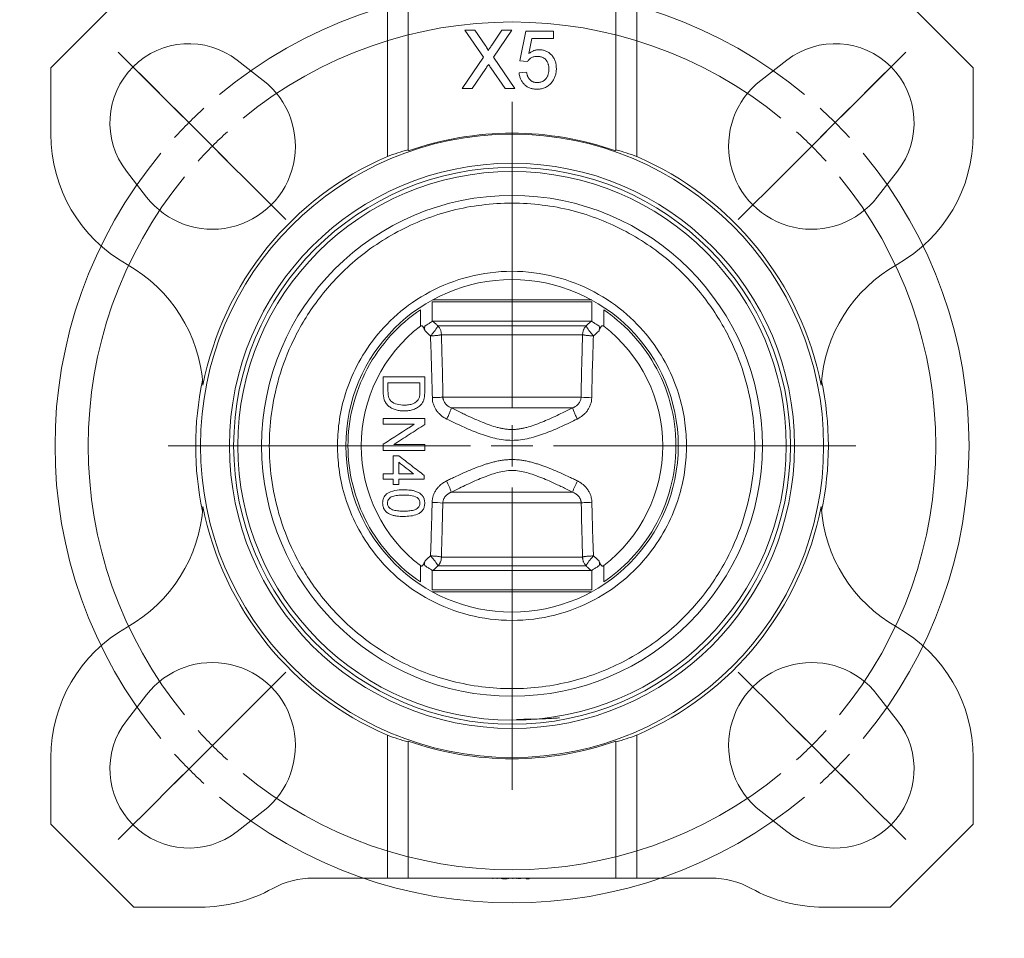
# Model space of a CAD drawing. Header units: millimetres. Extents: x 240 to 745, y 186 to 780.
# Tile 2 of 5: x 240 to 359, y 470 to 580. Entities that reach past the tile are written whole.
import ezdxf

# ---------------------------------------------------------------- set-up
doc = ezdxf.new("R2010")
doc.units = ezdxf.units.MM

# ---------------------------------------------------------------- blocks, each defined once
blk = doc.blocks.new('SW_CENTERMARKSYMBOL_6')
at = {"color": 0, "linetype": 'Continuous', "lineweight": 0}
for p, q in [((-3.54, 3.54), (-8.49, 8.49)), ((81.32, 3.54), (86.27, 8.49)), ((-0.71, 0.71), (-6.01, 6.01)), ((78.49, 0.71), (83.79, 6.01)), ((38.89, -33.89), (38.89, 2.5)), ((0, 0), (-1.77, 1.77)), ((77.78, 0), (79.55, 1.77)), ((0, 0), (1.77, -1.77)), ((77.78, 0), (76.01, -1.77)), ((2.83, -2.83), (1.06, -1.06)), ((74.95, -2.83), (76.72, -1.06)), ((2.83, -2.83), (4.6, -4.6)), ((3.54, -3.54), (8.49, -8.49)), ((74.25, -3.54), (69.3, -8.49)), ((74.95, -2.83), (73.19, -4.6)), ((6.36, -6.36), (11.67, -11.67)), ((71.42, -6.36), (66.11, -11.67)), ((38.89, -38.89), (38.89, -36.39)), ((33.89, -38.89), (-2.5, -38.89)), ((38.89, -38.89), (36.39, -38.89)), ((38.89, -38.89), (38.89, -41.39)), ((38.89, -38.89), (41.39, -38.89)), ((43.89, -38.89), (80.28, -38.89)), ((38.89, -43.89), (38.89, -80.28)), ((6.36, -71.42), (11.67, -66.11)), ((71.42, -71.42), (66.11, -66.11)), ((3.54, -74.25), (8.49, -69.3)), ((74.25, -74.25), (69.3, -69.3)), ((2.83, -74.95), (4.6, -73.19)), ((74.95, -74.95), (73.19, -73.19)), ((2.83, -74.95), (1.06, -76.72)), ((74.95, -74.95), (76.72, -76.72)), ((0, -77.78), (1.77, -76.01)), ((77.78, -77.78), (76.01, -76.01)), ((0, -77.78), (-1.77, -79.55)), ((77.78, -77.78), (79.55, -79.55)), ((-0.71, -78.49), (-6.01, -83.79)), ((78.49, -78.49), (83.79, -83.79)), ((-3.54, -81.32), (-8.49, -86.27)), ((81.32, -81.32), (86.27, -86.27))]:
    blk.add_line(p, q, dxfattribs=at)
for radius, start, end in [(55, 50.2087, 129.7913), (51, 50.6172, 129.3828), (55, 132.3956, 135), (55, 45, 47.6044), (55, 135, 137.6044), (51, 132.1914, 135), (51, 45, 47.8086), (55, 42.3956, 45), (51, 135, 137.8086), (51, 42.1914, 45), (55, 140.2087, 219.7913), (55, 320.2087, 39.7913), (51, 140.6172, 219.3828), (51, 320.6172, 39.3828), (51, 222.1914, 225), (51, 315, 317.8086), (51, 225, 227.8086), (51, 312.1914, 315), (55, 222.3956, 225), (55, 315, 317.6044), (55, 225, 227.6044), (55, 312.3956, 315), (51, 230.6172, 309.3828), (55, 230.2087, 309.7913)]:
    blk.add_arc((38.89, -38.89), radius, start, end, dxfattribs=at)

msp = doc.modelspace()

# ---------------------------------------------------------------- linework, layer by layer
at = {"color": 7, "linetype": 'Continuous', "lineweight": 15}
for p, q in [((284.65, 563.81), (284.65, 591.55)), ((314.65, 591.55), (314.65, 563.81)), ((254.15, 584.5), (244.15, 574.5)), ((345.15, 584.5), (355.15, 574.5)), ((287.15, 582), (287.15, 564.48)), ((312.15, 564.48), (312.15, 582)), ((293.99, 579), (295.18, 579)), ((296.22, 575.76), (293.99, 579)), ((295.18, 579), (296.4, 577.22)), ((297.22, 577.22), (298.44, 579)), ((299.64, 579), (297.42, 575.75)), ((298.44, 579), (299.64, 579)), ((300.59, 575.32), (301.31, 578.91)), ((301.31, 578.91), (304.63, 578.91)), ((304.63, 578.91), (304.63, 578.01)), ((302.04, 578.01), (301.68, 576.2)), ((304.63, 578.01), (302.04, 578.01)), ((266.58, 575.39), (269.72, 572.96)), ((293.63, 572), (296.22, 575.76)), ((297.42, 575.75), (300, 572)), ((301.49, 575.23), (300.59, 575.32)), ((332.71, 575.39), (329.58, 572.96)), ((244.15, 574.5), (244.15, 566.5)), ((296.49, 574.41), (294.84, 572)), ((298.81, 572), (297.11, 574.47)), ((300.5, 573.88), (301.4, 573.97)), ((355.15, 574.5), (355.15, 566.5)), ((294.84, 572), (293.63, 572)), ((300, 572), (298.81, 572)), ((255.68, 558.93), (253.25, 562.06)), ((343.61, 558.93), (346.04, 562.06)), ((309.24, 546.32), (290.05, 546.32)), ((288.62, 545.36), (288.62, 543.41)), ((310.68, 543.41), (310.68, 545.36)), ((308.56, 543.44), (290.73, 543.44)), ((308.14, 542.37), (291.15, 542.37)), ((299.65, 534.86), (291.33, 534.86)), ((307.96, 534.86), (299.65, 534.86)), ((292.36, 533.56), (299.65, 533.56)), ((299.65, 533.56), (306.93, 533.56)), ((284.15, 532.3), (284.15, 531.6)), ((289.15, 531.56), (289.15, 532.3)), ((284.15, 528.46), (284.15, 529)), ((289.15, 528.46), (289.15, 529)), ((286.01, 527.81), (285.36, 527.81)), ((284.15, 525.64), (284.15, 524.99)), ((285.36, 524.99), (285.36, 524.35)), ((286.01, 524.35), (286.01, 524.99)), ((285.36, 524.35), (286.01, 524.35)), ((299.65, 523.43), (292.35, 523.43)), ((306.95, 523.43), (299.65, 523.43)), ((291.31, 522.13), (299.65, 522.13)), ((299.65, 522.13), (307.98, 522.13)), ((291.15, 515.62), (308.14, 515.62)), ((288.62, 514.58), (288.62, 512.63)), ((290.73, 514.56), (308.56, 514.56)), ((310.68, 512.63), (310.68, 514.58)), ((290.05, 511.68), (309.24, 511.68)), ((299.65, 511.42), (290.05, 511.42)), ((255.68, 499.06), (253.25, 495.93)), ((346.04, 495.93), (343.61, 499.06)), ((284.65, 494.18), (284.65, 477)), ((314.65, 477), (314.65, 494.18)), ((287.15, 477), (287.15, 493.48)), ((312.15, 477), (312.15, 493.48)), ((244.15, 483.5), (244.15, 491.5)), ((355.15, 491.5), (355.15, 483.5)), ((266.58, 482.6), (269.72, 485.03)), ((329.58, 485.03), (332.71, 482.6)), ((254.15, 473.5), (244.15, 483.5)), ((355.15, 483.5), (345.15, 473.5)), ((284.65, 477), (275.7, 477)), ((284.65, 477), (287.15, 477)), ((287.15, 477), (312.15, 477)), ((297.36, 476.9), (297.36, 477)), ((297.87, 476.9), (297.87, 477)), ((298.38, 476.9), (298.38, 477)), ((298.5, 476.9), (298.5, 477)), ((298.5, 476.9), (299.08, 476.9)), ((299.08, 476.9), (299.08, 477)), ((299.08, 476.9), (299.08, 477)), ((299.08, 476.9), (299.08, 476.9)), ((299.23, 476.9), (299.23, 477)), ((299.74, 476.9), (299.74, 477)), ((300.21, 476.9), (300.21, 477)), ((300.41, 476.9), (300.41, 477)), ((300.54, 476.9), (300.54, 477)), ((300.66, 476.9), (300.66, 477)), ((301.34, 476.9), (301.34, 477)), ((301.34, 476.9), (301.47, 476.9)), ((301.47, 476.9), (301.47, 477)), ((301.47, 476.9), (301.49, 476.9)), ((301.49, 476.9), (301.49, 477)), ((301.49, 476.9), (301.72, 476.9)), ((301.72, 476.9), (301.72, 477)), ((312.15, 477), (314.65, 477)), ((323.59, 477), (314.65, 477)), ((262.15, 473.5), (254.15, 473.5)), ((345.15, 473.5), (337.15, 473.5))]:
    msp.add_line(p, q, dxfattribs=at)
at = {"color": 8, "linetype": 'Continuous', "lineweight": 15}
for p, q in [((290.05, 543.97), (290.05, 546.32)), ((290.11, 546.58), (309.24, 546.58)), ((309.24, 546.32), (309.24, 543.97)), ((279.91, 529), (279.65, 529)), ((290.05, 511.68), (290.05, 514.02)), ((309.24, 514.02), (309.24, 511.68)), ((309.18, 511.42), (299.65, 511.42))]:
    msp.add_line(p, q, dxfattribs=at)
at = {"color": 7, "linetype": 'Continuous', "lineweight": 15, "flags": 128}
for points in [[(309.18, 544), (308.58, 544), (307.76, 544), (306.74, 544), (305.55, 544), (304.21, 544), (302.75, 544), (301.22, 544), (299.65, 544), (298.07, 544), (296.54, 544), (295.09, 544), (293.74, 544), (292.55, 544), (291.53, 544), (290.71, 544), (290.12, 544)], [(290.12, 514), (290.71, 514), (291.53, 514), (292.55, 514), (293.74, 514), (295.09, 514), (296.54, 514), (298.07, 514), (299.65, 514), (301.22, 514), (302.75, 514), (304.21, 514), (305.55, 514), (306.74, 514), (307.76, 514), (308.58, 514), (309.18, 514)]]:
    msp.add_lwpolyline(points, dxfattribs=at)
at = {"color": 7, "linetype": 'Continuous', "lineweight": 15}
for radius in [37.5, 34, 33.5]:
    msp.add_circle((299.65, 529), radius, dxfattribs=at)
for centre, radius, start, end in [((260.76, 567.89), 9.5, 52.1878, 217.8122), ((338.54, 567.89), 9.5, 322.1878, 127.8122), ((263.58, 565.06), 10, 217.8122, 52.1878), ((335.71, 565.06), 10, 127.8122, 322.1878), ((262.15, 566.5), 18, 180, 240.622), ((299.65, 529), 37.62, 70.5936, 109.4064), ((337.15, 566.5), 18, 299.378, 360), ((299.65, 529), 37.91, 113.3078, 168.8845), ((299.65, 529), 37.91, 11.1155, 66.6922), ((299.65, 529), 33, 0, 180), ((299.65, 529), 30.13, 0, 180), ((244.49, 535.13), 18, 3.7559, 60.622), ((354.81, 535.13), 18, 119.378, 176.2441), ((299.65, 529), 20, 0, 180), ((299.65, 529), 18.15, 127.4292, 232.5708), ((299.65, 529), 18.15, 307.4292, 52.5708), ((299.65, 529), 38.07, 168.0676, 191.9324), ((299.65, 529), 38.07, 348.0676, 11.9324), ((309.4, 550.4), 15.61, 264.7067, 269.4019), ((299.65, 529), 33, 180, 360), ((299.65, 529), 30.13, 180, 0), ((299.65, 529), 20, 180, 0), ((283.89, 520.62), 8.91, 18.3831, 27.8073), ((315.4, 520.62), 8.91, 152.1928, 161.6169), ((244.49, 522.87), 18, 299.378, 356.2441), ((299.65, 529), 37.91, 191.1155, 246.6922), ((289.88, 508.94), 13.26, 83.7902, 89.3305), ((299.65, 529), 37.91, 293.3078, 348.8845), ((354.81, 522.87), 18, 183.7559, 240.622), ((262.15, 491.5), 18, 119.378, 180), ((337.15, 491.5), 18, 360, 60.622), ((263.58, 492.93), 10, 307.8122, 142.1878), ((335.71, 492.93), 10, 37.8122, 232.1878), ((260.76, 490.11), 9.5, 142.1878, 307.8122), ((338.54, 490.11), 9.5, 232.1878, 37.8122), ((299.65, 529), 37.65, 250.6086, 289.3914), ((275.7, 467), 10, 90, 118.955), ((323.59, 467), 10, 61.045, 90), ((262.15, 491.5), 18, 270, 298.955), ((337.15, 491.5), 18, 241.045, 270)]:
    msp.add_arc(centre, radius, start, end, dxfattribs=at)
for centre, start_param, end_param in [((297.4, 529), 1.85052, 1.921336), ((301.89, 529), 1.220257, 1.291073), ((297.4, 529), 4.36185, 4.432666), ((301.89, 529), 4.992112, 5.062928)]:
    msp.add_ellipse(centre, major_axis=(37.14, 0), ratio=0.998169, start_param=start_param, end_param=end_param, dxfattribs=at)
for points, knots in [([(296.4, 577.22), (296.43, 577.18), (296.49, 577.1), (296.57, 576.98), (296.63, 576.87), (296.68, 576.78), (296.72, 576.71), (296.75, 576.64), (296.76, 576.6), (296.76, 576.57), (296.76, 576.56)], [0, 0, 0, 0, 0.209538, 0.393206, 0.554151, 0.689382, 0.80228, 0.889952, 0.956059, 1, 1, 1, 1]), ([(296.76, 576.56), (296.79, 576.6), (296.86, 576.69), (296.97, 576.85), (297.09, 577.03), (297.18, 577.15), (297.22, 577.22)], [0, 0, 0, 0, 0.195959, 0.429465, 0.696675, 1, 1, 1, 1]), ([(301.68, 576.2), (301.73, 576.23), (301.83, 576.31), (301.98, 576.4), (302.14, 576.48), (302.29, 576.55), (302.45, 576.6), (302.61, 576.63), (302.77, 576.66), (302.88, 576.66), (302.93, 576.66)], [0, 0, 0, 0, 0.136729, 0.268515, 0.395529, 0.52, 0.640496, 0.761236, 0.880107, 1, 1, 1, 1]), ([(302.93, 576.66), (303, 576.66), (303.14, 576.66), (303.35, 576.63), (303.54, 576.58), (303.73, 576.51), (303.91, 576.42), (304.08, 576.31), (304.24, 576.18), (304.4, 576.03), (304.53, 575.87), (304.66, 575.69), (304.76, 575.5), (304.84, 575.3), (304.91, 575.09), (304.95, 574.87), (304.98, 574.64), (304.98, 574.48), (304.99, 574.4)], [0, 0, 0, 0, 0.061997, 0.122088, 0.181375, 0.239508, 0.297836, 0.35688, 0.417282, 0.47964, 0.5425, 0.604962, 0.666991, 0.730216, 0.794173, 0.860458, 0.928578, 1, 1, 1, 1]), ([(296.49, 574.41), (296.51, 574.43), (296.56, 574.5), (296.63, 574.61), (296.72, 574.74), (296.79, 574.83), (296.82, 574.89)], [0, 0, 0, 0, 0.174779, 0.398246, 0.673111, 1, 1, 1, 1]), ([(296.82, 574.89), (296.87, 574.82), (296.96, 574.68), (297.06, 574.54), (297.11, 574.47)], [0, 0, 0, 0, 0.494218, 1, 1, 1, 1]), ([(302.68, 575.85), (302.61, 575.85), (302.48, 575.85), (302.29, 575.82), (302.11, 575.76), (301.96, 575.68), (301.82, 575.59), (301.69, 575.48), (301.58, 575.36), (301.52, 575.27), (301.49, 575.23)], [0, 0, 0, 0, 0.14786, 0.283561, 0.412369, 0.534236, 0.652692, 0.768663, 0.883652, 1, 1, 1, 1]), ([(304.09, 574.34), (304.09, 574.4), (304.09, 574.51), (304.07, 574.67), (304.04, 574.83), (304, 574.97), (303.95, 575.1), (303.89, 575.23), (303.82, 575.34), (303.74, 575.45), (303.64, 575.55), (303.54, 575.63), (303.42, 575.7), (303.29, 575.76), (303.16, 575.8), (303.01, 575.83), (302.85, 575.85), (302.74, 575.85), (302.68, 575.85)], [0, 0, 0, 0, 0.072866, 0.141887, 0.207453, 0.270438, 0.331641, 0.390108, 0.448069, 0.505503, 0.562488, 0.619084, 0.676416, 0.735452, 0.796241, 0.860406, 0.928305, 1, 1, 1, 1]), ([(302.67, 571.91), (302.6, 571.91), (302.45, 571.91), (302.24, 571.94), (302.03, 571.98), (301.84, 572.04), (301.65, 572.11), (301.48, 572.21), (301.31, 572.32), (301.16, 572.44), (301.03, 572.58), (300.9, 572.74), (300.8, 572.9), (300.7, 573.08), (300.63, 573.26), (300.57, 573.46), (300.52, 573.66), (300.51, 573.81), (300.5, 573.88)], [0, 0, 0, 0, 0.069298, 0.135561, 0.199671, 0.261716, 0.322662, 0.382907, 0.443032, 0.503501, 0.563724, 0.62398, 0.683629, 0.743848, 0.805192, 0.867649, 0.932778, 1, 1, 1, 1]), ([(301.4, 573.97), (301.41, 573.92), (301.42, 573.82), (301.46, 573.68), (301.5, 573.55), (301.55, 573.42), (301.6, 573.31), (301.67, 573.21), (301.74, 573.11), (301.82, 573.03), (301.9, 572.95), (301.99, 572.89), (302.09, 572.84), (302.2, 572.79), (302.31, 572.76), (302.43, 572.73), (302.55, 572.72), (302.64, 572.72), (302.68, 572.71)], [0, 0, 0, 0, 0.077361, 0.15048, 0.219977, 0.286681, 0.349678, 0.41068, 0.469427, 0.526756, 0.583142, 0.638824, 0.695263, 0.752696, 0.810849, 0.871356, 0.934436, 1, 1, 1, 1]), ([(302.68, 572.71), (302.73, 572.72), (302.84, 572.72), (302.99, 572.74), (303.13, 572.77), (303.27, 572.82), (303.39, 572.88), (303.51, 572.96), (303.62, 573.05), (303.72, 573.16), (303.8, 573.27), (303.88, 573.4), (303.94, 573.54), (304, 573.68), (304.04, 573.83), (304.07, 574), (304.09, 574.17), (304.09, 574.28), (304.09, 574.34)], [0, 0, 0, 0, 0.065801, 0.128677, 0.188676, 0.247598, 0.304849, 0.361786, 0.419523, 0.478682, 0.53877, 0.598799, 0.660184, 0.722952, 0.787993, 0.855404, 0.926153, 1, 1, 1, 1]), ([(304.99, 574.4), (304.99, 574.32), (304.98, 574.17), (304.96, 573.94), (304.91, 573.72), (304.86, 573.51), (304.78, 573.31), (304.69, 573.12), (304.58, 572.93), (304.49, 572.81), (304.45, 572.76)], [0, 0, 0, 0, 0.132462, 0.26165, 0.387547, 0.510782, 0.632675, 0.75466, 0.876523, 1, 1, 1, 1]), ([(304.45, 572.76), (304.4, 572.69), (304.29, 572.55), (304.1, 572.38), (303.9, 572.23), (303.68, 572.12), (303.45, 572.02), (303.21, 571.96), (302.95, 571.91), (302.77, 571.91), (302.67, 571.91)], [0, 0, 0, 0, 0.127893, 0.251579, 0.372793, 0.492778, 0.61359, 0.737809, 0.86618, 1, 1, 1, 1]), ([(270.44, 529), (270.44, 530.21), (270.51, 531.51), (270.88, 534.24), (271.17, 535.68), (272.04, 538.67), (272.62, 540.22), (274.16, 543.37), (275.11, 544.96), (277.45, 548.08), (278.83, 549.6), (282.05, 552.41), (283.88, 553.69), (287.92, 555.85), (290.13, 556.72), (294.78, 557.9), (297.21, 558.2), (302.08, 558.2), (304.51, 557.9), (309.16, 556.72), (311.37, 555.85), (315.41, 553.69), (317.24, 552.41), (320.46, 549.6), (321.85, 548.08), (324.18, 544.96), (325.13, 543.37), (326.67, 540.22), (327.25, 538.67), (328.12, 535.68), (328.41, 534.24), (328.78, 531.51), (328.86, 530.21), (328.86, 529)], [0, 0, 0, 0, 0.0625, 0.0625, 0.125, 0.125, 0.1875, 0.1875, 0.25, 0.25, 0.3125, 0.3125, 0.375, 0.375, 0.4375, 0.4375, 0.5, 0.5, 0.5625, 0.5625, 0.625, 0.625, 0.6875, 0.6875, 0.75, 0.75, 0.8125, 0.8125, 0.875, 0.875, 0.9375, 0.9375, 1, 1, 1, 1]), ([(320.65, 529), (320.65, 529.87), (320.59, 530.8), (320.33, 532.77), (320.12, 533.8), (319.49, 535.95), (319.07, 537.07), (317.97, 539.33), (317.29, 540.48), (315.61, 542.72), (314.61, 543.81), (312.3, 545.83), (310.98, 546.75), (308.08, 548.3), (306.49, 548.93), (303.15, 549.77), (301.4, 550), (297.9, 550), (296.15, 549.77), (292.81, 548.93), (291.22, 548.3), (288.31, 546.75), (286.99, 545.83), (284.68, 543.81), (283.69, 542.72), (282.01, 540.48), (281.32, 539.33), (280.22, 537.07), (279.8, 535.95), (279.17, 533.8), (278.96, 532.77), (278.7, 530.8), (278.65, 529.87), (278.65, 529)], [0, 0, 0, 0, 0.0625, 0.0625, 0.125, 0.125, 0.1875, 0.1875, 0.25, 0.25, 0.3125, 0.3125, 0.375, 0.375, 0.4375, 0.4375, 0.5, 0.5, 0.5625, 0.5625, 0.625, 0.625, 0.6875, 0.6875, 0.75, 0.75, 0.8125, 0.8125, 0.875, 0.875, 0.9375, 0.9375, 1, 1, 1, 1]), ([(279.91, 529), (279.91, 530.54), (280.09, 532.13), (280.87, 535.27), (281.45, 536.82), (282.99, 539.71), (283.95, 541.06), (286.12, 543.46), (287.33, 544.5), (288.62, 545.36)], [0, 0, 0, 0, 0.25, 0.25, 0.5, 0.5, 0.75, 0.75, 1, 1, 1, 1]), ([(310.68, 545.36), (311.81, 544.6), (312.92, 543.68), (315, 541.49), (315.96, 540.22), (317.59, 537.38), (318.25, 535.81), (319.15, 532.49), (319.38, 530.75), (319.38, 527.25), (319.15, 525.5), (318.25, 522.18), (317.59, 520.61), (315.96, 517.77), (315, 516.51), (312.92, 514.32), (311.81, 513.39), (310.68, 512.63)], [0, 0, 0, 0, 0.125, 0.125, 0.25, 0.25, 0.375, 0.375, 0.5, 0.5, 0.625, 0.625, 0.75, 0.75, 0.875, 0.875, 1, 1, 1, 1]), ([(289.18, 542.82), (289.15, 542.9), (289.13, 542.99), (289.1, 543.12), (289.1, 543.16), (289.1, 543.25), (289.12, 543.29), (289.16, 543.37), (289.18, 543.4), (289.24, 543.46), (289.28, 543.48), (289.37, 543.55), (289.44, 543.59), (289.63, 543.71), (289.74, 543.77), (289.93, 543.89), (290.01, 543.94), (290.05, 543.97)], [0, 0, 0, 0, 0.125, 0.125, 0.1875, 0.1875, 0.25, 0.25, 0.3125, 0.3125, 0.375, 0.375, 0.5, 0.5, 0.75, 0.75, 1, 1, 1, 1]), ([(290.12, 544), (290.22, 543.9), (290.43, 543.71), (290.63, 543.53), (290.73, 543.44)], [0, 0, 0, 0, 0.50688, 1, 1, 1, 1]), ([(309.18, 544), (309.07, 543.9), (308.87, 543.71), (308.66, 543.53), (308.56, 543.44)], [0, 0, 0, 0, 0.506867, 1, 1, 1, 1]), ([(309.24, 543.97), (309.29, 543.94), (309.36, 543.89), (309.55, 543.77), (309.66, 543.71), (309.85, 543.59), (309.92, 543.55), (310.02, 543.48), (310.05, 543.45), (310.11, 543.4), (310.14, 543.37), (310.18, 543.29), (310.19, 543.25), (310.2, 543.16), (310.19, 543.12), (310.17, 542.99), (310.14, 542.9), (310.12, 542.82)], [0, 0, 0, 0, 0.25, 0.25, 0.5, 0.5, 0.625, 0.625, 0.6875, 0.6875, 0.75, 0.75, 0.8125, 0.8125, 0.875, 0.875, 1, 1, 1, 1]), ([(288.62, 543.41), (288.65, 543.43), (288.68, 543.45), (288.76, 543.46), (288.8, 543.45), (288.9, 543.39), (288.95, 543.32), (289.07, 543.12), (289.13, 542.97), (289.18, 542.82)], [0, 0, 0, 0, 0.125, 0.125, 0.25, 0.25, 0.5, 0.5, 1, 1, 1, 1]), ([(290.73, 543.44), (290.73, 543.43), (290.73, 543.41), (290.71, 543.38), (290.7, 543.34), (290.68, 543.31), (290.64, 543.25), (290.59, 543.16), (290.49, 543.02), (290.39, 542.88), (290.26, 542.72), (290.15, 542.58), (290.05, 542.46), (290, 542.4), (289.98, 542.37)], [0, 0, 0, 0, 0.057397, 0.111109, 0.161136, 0.207477, 0.250132, 0.386577, 0.500053, 0.625017, 0.749981, 0.874944, 0.937472, 1, 1, 1, 1]), ([(291.15, 542.37), (291.15, 542.41), (291.15, 542.49), (291.13, 542.61), (291.11, 542.72), (291.08, 542.84), (291.04, 542.97), (290.96, 543.12), (290.86, 543.29), (290.78, 543.39), (290.73, 543.44)], [0, 0, 0, 0, 0.098995, 0.198362, 0.298245, 0.398784, 0.500115, 0.661498, 0.82799, 1, 1, 1, 1]), ([(308.56, 543.44), (308.53, 543.41), (308.48, 543.35), (308.41, 543.25), (308.35, 543.15), (308.3, 543.05), (308.24, 542.92), (308.19, 542.76), (308.15, 542.57), (308.15, 542.44), (308.14, 542.37)], [0, 0, 0, 0, 0.103939, 0.205837, 0.305771, 0.40383, 0.500114, 0.668472, 0.834884, 1, 1, 1, 1]), ([(309.32, 542.37), (309.29, 542.4), (309.24, 542.46), (309.15, 542.58), (309.03, 542.72), (308.91, 542.88), (308.8, 543.02), (308.71, 543.16), (308.64, 543.27), (308.58, 543.37), (308.57, 543.41), (308.56, 543.44)], [0, 0, 0, 0, 0.062541, 0.125082, 0.250072, 0.375062, 0.500052, 0.613552, 0.750026, 0.863521, 1, 1, 1, 1]), ([(310.12, 542.82), (310.16, 542.97), (310.22, 543.12), (310.34, 543.32), (310.39, 543.39), (310.49, 543.45), (310.53, 543.46), (310.61, 543.45), (310.65, 543.43), (310.68, 543.41)], [0, 0, 0, 0, 0.5, 0.5, 0.75, 0.75, 0.875, 0.875, 1, 1, 1, 1]), ([(289.84, 542.22), (289.88, 542.23), (289.95, 542.23), (290.1, 542.24), (290.27, 542.25), (290.47, 542.27), (290.64, 542.28), (290.81, 542.3), (290.95, 542.33), (291.07, 542.35), (291.12, 542.37), (291.15, 542.37)], [0, 0, 0, 0, 0.062537, 0.125074, 0.250064, 0.375055, 0.500046, 0.613364, 0.750023, 0.864643, 1, 1, 1, 1]), ([(289.98, 542.37), (289.95, 542.35), (289.92, 542.31), (289.88, 542.26), (289.86, 542.24), (289.84, 542.22)], [0, 0, 0, 0, 0.499965, 0.749983, 1, 1, 1, 1]), ([(291.15, 542.37), (291.16, 541.95), (291.19, 541.11), (291.22, 539.86), (291.26, 538.6), (291.29, 537.35), (291.31, 536.11), (291.33, 535.28), (291.33, 534.86)], [0, 0, 0, 0, 0.168341, 0.335996, 0.502977, 0.669296, 0.834966, 1, 1, 1, 1]), ([(307.96, 534.86), (307.97, 535.22), (307.98, 535.93), (308, 536.99), (308.02, 538.06), (308.05, 539.14), (308.08, 540.21), (308.11, 541.29), (308.13, 542.01), (308.14, 542.37)], [0, 0, 0, 0, 0.141419, 0.283304, 0.425663, 0.568505, 0.711837, 0.855666, 1, 1, 1, 1]), ([(308.14, 542.37), (308.16, 542.37), (308.19, 542.36), (308.24, 542.35), (308.29, 542.34), (308.37, 542.32), (308.48, 542.3), (308.65, 542.28), (308.83, 542.27), (309.02, 542.25), (309.2, 542.24), (309.34, 542.23), (309.41, 542.23), (309.45, 542.22)], [0, 0, 0, 0, 0.0703158, 0.1354389, 0.1953681, 0.2501035, 0.3867389, 0.5000377, 0.6250076, 0.7499776, 0.8749475, 0.9374738, 1, 1, 1, 1]), ([(309.45, 542.22), (309.44, 542.24), (309.42, 542.26), (309.37, 542.31), (309.34, 542.35), (309.32, 542.37)], [0, 0, 0, 0, 0.250017, 0.500035, 1, 1, 1, 1]), ([(284.15, 535.51), (284.15, 535.81), (284.15, 536.41), (284.15, 537), (284.15, 537.3)], [0, 0, 0, 0, 0.5, 1, 1, 1, 1]), ([(289.15, 537.3), (289.15, 537.02), (289.15, 536.45), (289.15, 535.88), (289.15, 535.59)], [0, 0, 0, 0, 0.5, 1, 1, 1, 1]), ([(288.57, 536.6), (288.25, 536.6), (287.61, 536.6), (286.65, 536.6), (285.68, 536.6), (285.04, 536.6), (284.72, 536.6)], [0, 0, 0, 0, 0.250007, 0.5, 0.749993, 1, 1, 1, 1]), ([(284.72, 536.6), (284.72, 536.43), (284.72, 536.08), (284.72, 535.74), (284.72, 535.57)], [0, 0, 0, 0, 0.5, 1, 1, 1, 1]), ([(288.57, 535.58), (288.57, 535.75), (288.57, 536.09), (288.57, 536.43), (288.57, 536.6)], [0, 0, 0, 0, 0.5, 1, 1, 1, 1]), ([(284.15, 535.51), (284.15, 535.18), (284.18, 534.86), (284.33, 534.39), (284.41, 534.24), (284.59, 533.97), (284.71, 533.85), (284.96, 533.65), (285.1, 533.56), (285.39, 533.42), (285.55, 533.36), (285.86, 533.28), (286.02, 533.25), (286.35, 533.21), (286.51, 533.2), (286.67, 533.2)], [0, 0, 0, 0, 0.25, 0.25, 0.375, 0.375, 0.5, 0.5, 0.625, 0.625, 0.75, 0.75, 0.875, 0.875, 1, 1, 1, 1]), ([(285.08, 534.39), (285.04, 534.42), (285.01, 534.46), (284.94, 534.55), (284.92, 534.59), (284.84, 534.73), (284.81, 534.83), (284.73, 535.14), (284.73, 535.35), (284.72, 535.57)], [0, 0, 0, 0, 0.125, 0.125, 0.25, 0.25, 0.5, 0.5, 1, 1, 1, 1]), ([(288.47, 534.76), (288.33, 534.43), (288.04, 534.19), (287.55, 534), (287.38, 533.96), (287.03, 533.91), (286.86, 533.91), (286.68, 533.9)], [0, 0, 0, 0, 0.5, 0.5, 0.75, 0.75, 1, 1, 1, 1]), ([(288.57, 535.58), (288.57, 535.44), (288.57, 535.3), (288.54, 535.1), (288.54, 535.03), (288.51, 534.89), (288.49, 534.82), (288.47, 534.76)], [0, 0, 0, 0, 0.5, 0.5, 0.75, 0.75, 1, 1, 1, 1]), ([(288.72, 533.98), (288.8, 534.09), (288.88, 534.2), (288.97, 534.38), (289, 534.45), (289.04, 534.58), (289.06, 534.64), (289.07, 534.71)], [0, 0, 0, 0, 0.5, 0.5, 0.75, 0.75, 1, 1, 1, 1]), ([(290.06, 534.8), (290.19, 534.8), (290.32, 534.8), (290.58, 534.81), (290.71, 534.82), (290.94, 534.83), (291.04, 534.84), (291.21, 534.85), (291.28, 534.86), (291.33, 534.86)], [0, 0, 0, 0, 0.25, 0.25, 0.5, 0.5, 0.75, 0.75, 1, 1, 1, 1]), ([(290.06, 534.8), (290.06, 534.52), (290.11, 534.25), (290.24, 533.87), (290.29, 533.74), (290.41, 533.5), (290.48, 533.38), (290.63, 533.16), (290.72, 533.05), (290.9, 532.85), (291, 532.76), (291.31, 532.49), (291.54, 532.35), (291.79, 532.23)], [0, 0, 0, 0, 0.25, 0.25, 0.375, 0.375, 0.5, 0.5, 0.625, 0.625, 0.75, 0.75, 1, 1, 1, 1]), ([(291.33, 534.86), (291.33, 534.82), (291.34, 534.75), (291.36, 534.64), (291.39, 534.53), (291.44, 534.39), (291.52, 534.22), (291.65, 534.05), (291.81, 533.89), (291.98, 533.76), (292.16, 533.65), (292.3, 533.59), (292.36, 533.56)], [0, 0, 0, 0, 0.061643, 0.124059, 0.18728, 0.251329, 0.373529, 0.500822, 0.622759, 0.750614, 0.872195, 1, 1, 1, 1]), ([(299.65, 534.86), (299.65, 534.61), (299.65, 534.34), (299.65, 533.88), (299.65, 533.69), (299.65, 533.56)], [0, 0, 0, 0, 0.5, 0.5, 1, 1, 1, 1]), ([(306.93, 533.56), (306.98, 533.58), (307.07, 533.62), (307.19, 533.69), (307.34, 533.78), (307.49, 533.89), (307.64, 534.05), (307.77, 534.23), (307.86, 534.4), (307.92, 534.57), (307.95, 534.71), (307.96, 534.81), (307.96, 534.86)], [0, 0, 0, 0, 0.086432, 0.170106, 0.250943, 0.37889, 0.500914, 0.628282, 0.750559, 0.83512, 0.918245, 1, 1, 1, 1]), ([(307.5, 532.23), (307.75, 532.35), (307.98, 532.5), (308.29, 532.76), (308.39, 532.85), (308.57, 533.05), (308.66, 533.16), (308.81, 533.38), (308.88, 533.5), (309.01, 533.74), (309.06, 533.87), (309.19, 534.26), (309.23, 534.52), (309.24, 534.8)], [0, 0, 0, 0, 0.25, 0.25, 0.375, 0.375, 0.5, 0.5, 0.625, 0.625, 0.75, 0.75, 1, 1, 1, 1]), ([(286.68, 533.9), (286.4, 533.91), (286.11, 533.93), (285.56, 534.08), (285.29, 534.2), (285.08, 534.39)], [0, 0, 0, 0, 0.5, 0.5, 1, 1, 1, 1]), ([(286.67, 533.2), (286.86, 533.2), (287.05, 533.21), (287.42, 533.27), (287.6, 533.31), (287.96, 533.43), (288.13, 533.51), (288.45, 533.71), (288.59, 533.84), (288.72, 533.98)], [0, 0, 0, 0, 0.25, 0.25, 0.5, 0.5, 0.75, 0.75, 1, 1, 1, 1]), ([(291.79, 532.23), (291.86, 532.37), (291.93, 532.51), (292.06, 532.8), (292.12, 532.94), (292.23, 533.19), (292.27, 533.3), (292.34, 533.47), (292.35, 533.53), (292.36, 533.56)], [0, 0, 0, 0, 0.25, 0.25, 0.5, 0.5, 0.75, 0.75, 1, 1, 1, 1]), ([(292.36, 533.56), (292.58, 533.45), (293, 533.24), (293.62, 532.94), (294.34, 532.6), (295.14, 532.23), (296.08, 531.84), (296.97, 531.49), (297.73, 531.25), (298.32, 531.11), (298.76, 531.03), (299.21, 530.97), (299.5, 530.97), (299.65, 530.96)], [0, 0, 0, 0, 0.0936998, 0.1816226, 0.2638003, 0.4004757, 0.5225521, 0.6531081, 0.7691036, 0.8292251, 0.8866431, 0.9438428, 1, 1, 1, 1]), ([(299.65, 530.96), (299.72, 530.96), (299.86, 530.97), (300.08, 530.98), (300.3, 531), (300.6, 531.04), (300.97, 531.11), (301.56, 531.25), (302.32, 531.49), (303.22, 531.84), (304.15, 532.23), (305.05, 532.65), (305.99, 533.1), (306.61, 533.4), (306.93, 533.56)], [0, 0, 0, 0, 0.027947, 0.055887, 0.084087, 0.112802, 0.170132, 0.230163, 0.346349, 0.477161, 0.599169, 0.735778, 0.861382, 1, 1, 1, 1]), ([(307.5, 532.23), (307.44, 532.37), (307.37, 532.51), (307.23, 532.8), (307.17, 532.94), (307.06, 533.19), (307.02, 533.3), (306.96, 533.47), (306.94, 533.53), (306.93, 533.56)], [0, 0, 0, 0, 0.25, 0.25, 0.5, 0.5, 0.75, 0.75, 1, 1, 1, 1]), ([(291.79, 532.23), (292.41, 531.92), (293.04, 531.62), (294.3, 531.05), (294.94, 530.78), (296.24, 530.29), (296.9, 530.07), (297.91, 529.83), (298.26, 529.77), (298.95, 529.68), (299.3, 529.66), (299.99, 529.66), (300.33, 529.68), (301.02, 529.77), (301.37, 529.83), (302.39, 530.07), (303.05, 530.29), (304.35, 530.78), (304.99, 531.05), (306.25, 531.62), (306.88, 531.92), (307.5, 532.23)], [0, 0, 0, 0, 0.125, 0.125, 0.25, 0.25, 0.375, 0.375, 0.4375, 0.4375, 0.5, 0.5, 0.5625, 0.5625, 0.625, 0.625, 0.75, 0.75, 0.875, 0.875, 1, 1, 1, 1]), ([(287.88, 531.6), (287.57, 531.6), (286.94, 531.6), (286.01, 531.6), (285.08, 531.6), (284.46, 531.6), (284.15, 531.6)], [0, 0, 0, 0, 0.2500063, 0.5, 0.7499937, 1, 1, 1, 1]), ([(289.15, 531.56), (288.84, 531.36), (288.21, 530.96), (287.28, 530.36), (286.35, 529.76), (285.73, 529.36), (285.42, 529.16)], [0, 0, 0, 0, 0.25001, 0.500001, 0.749992, 1, 1, 1, 1]), ([(269.52, 529), (269.47, 529), (269.4, 529), (269.22, 529), (269.1, 529), (268.8, 529), (268.63, 529), (268.25, 529), (268.04, 529), (267.64, 529), (267.45, 529), (267.13, 529), (267, 529), (266.81, 529), (266.74, 529), (266.66, 529), (266.65, 529), (266.65, 529)], [0, 0, 0, 0, 0.125, 0.125, 0.25, 0.25, 0.375, 0.375, 0.5, 0.5, 0.625, 0.625, 0.75, 0.75, 0.875, 0.875, 1, 1, 1, 1]), ([(269.52, 529), (269.59, 529), (269.72, 529), (270.06, 529), (270.26, 529), (270.44, 529)], [0, 0, 0, 0, 0.5, 0.5, 1, 1, 1, 1]), ([(328.86, 529), (328.86, 527.78), (328.78, 526.49), (328.41, 523.75), (328.12, 522.31), (327.25, 519.32), (326.67, 517.77), (325.13, 514.62), (324.18, 513.03), (321.85, 509.91), (320.46, 508.39), (317.24, 505.59), (315.41, 504.3), (311.37, 502.15), (309.16, 501.28), (304.51, 500.1), (302.08, 499.79), (297.21, 499.79), (294.78, 500.1), (290.13, 501.28), (287.92, 502.15), (283.88, 504.3), (282.05, 505.59), (278.83, 508.39), (277.45, 509.91), (275.11, 513.03), (274.16, 514.62), (272.62, 517.77), (272.04, 519.32), (271.17, 522.31), (270.88, 523.75), (270.51, 526.49), (270.44, 527.78), (270.44, 529)], [0, 0, 0, 0, 0.0625, 0.0625, 0.125, 0.125, 0.1875, 0.1875, 0.25, 0.25, 0.3125, 0.3125, 0.375, 0.375, 0.4375, 0.4375, 0.5, 0.5, 0.5625, 0.5625, 0.625, 0.625, 0.6875, 0.6875, 0.75, 0.75, 0.8125, 0.8125, 0.875, 0.875, 0.9375, 0.9375, 1, 1, 1, 1]), ([(278.65, 529), (278.65, 528.12), (278.7, 527.19), (278.96, 525.23), (279.17, 524.19), (279.8, 522.04), (280.22, 520.92), (281.32, 518.66), (282.01, 517.52), (283.69, 515.28), (284.68, 514.18), (286.99, 512.17), (288.31, 511.24), (291.22, 509.69), (292.81, 509.07), (296.15, 508.22), (297.9, 508), (301.4, 508), (303.15, 508.22), (306.49, 509.07), (308.08, 509.69), (310.98, 511.24), (312.3, 512.17), (314.61, 514.18), (315.61, 515.28), (317.29, 517.52), (317.97, 518.66), (319.07, 520.92), (319.49, 522.04), (320.12, 524.19), (320.33, 525.23), (320.59, 527.19), (320.65, 528.12), (320.65, 529)], [0, 0, 0, 0, 0.0625, 0.0625, 0.125, 0.125, 0.1875, 0.1875, 0.25, 0.25, 0.3125, 0.3125, 0.375, 0.375, 0.4375, 0.4375, 0.5, 0.5, 0.5625, 0.5625, 0.625, 0.625, 0.6875, 0.6875, 0.75, 0.75, 0.8125, 0.8125, 0.875, 0.875, 0.9375, 0.9375, 1, 1, 1, 1]), ([(279.65, 529), (279.65, 529), (279.63, 529), (279.53, 529), (279.45, 529), (279.26, 529), (279.14, 529), (278.89, 529), (278.76, 529), (278.65, 529)], [0, 0, 0, 0, 0.25, 0.25, 0.5, 0.5, 0.75, 0.75, 1, 1, 1, 1]), ([(288.62, 512.63), (287.33, 513.49), (286.12, 514.54), (283.95, 516.93), (282.99, 518.28), (281.45, 521.18), (280.87, 522.72), (280.09, 525.86), (279.91, 527.45), (279.91, 529)], [0, 0, 0, 0, 0.25, 0.25, 0.5, 0.5, 0.75, 0.75, 1, 1, 1, 1]), ([(285.42, 529.16), (285.73, 529.16), (286.35, 529.16), (287.28, 529.16), (288.21, 529.16), (288.84, 529.16), (289.15, 529.16)], [0, 0, 0, 0, 0.2500063, 0.5, 0.7499937, 1, 1, 1, 1]), ([(319.65, 529), (319.65, 529), (319.67, 529), (319.77, 529), (319.84, 529), (320.04, 529), (320.16, 529), (320.4, 529), (320.53, 529), (320.65, 529)], [0, 0, 0, 0, 0.25, 0.25, 0.5, 0.5, 0.75, 0.75, 1, 1, 1, 1]), ([(329.77, 529), (329.7, 529), (329.57, 529), (329.24, 529), (329.04, 529), (328.86, 529)], [0, 0, 0, 0, 0.5, 0.5, 1, 1, 1, 1]), ([(329.77, 529), (329.82, 529), (329.89, 529), (330.08, 529), (330.19, 529), (330.49, 529), (330.66, 529), (331.05, 529), (331.25, 529), (331.65, 529), (331.84, 529), (332.16, 529), (332.29, 529), (332.49, 529), (332.55, 529), (332.63, 529), (332.65, 529), (332.65, 529)], [0, 0, 0, 0, 0.125, 0.125, 0.25, 0.25, 0.375, 0.375, 0.5, 0.5, 0.625, 0.625, 0.75, 0.75, 0.875, 0.875, 1, 1, 1, 1]), ([(285.36, 525.64), (285.36, 526), (285.36, 526.72), (285.36, 527.45), (285.36, 527.81)], [0, 0, 0, 0, 0.5, 1, 1, 1, 1]), ([(286.01, 527.81), (286.26, 527.62), (286.77, 527.22), (287.54, 526.63), (288.31, 526.04), (288.83, 525.64), (289.08, 525.44)], [0, 0, 0, 0, 0.250007, 0.5, 0.749993, 1, 1, 1, 1]), ([(291.77, 524.78), (291.94, 524.86), (292.25, 525.01), (292.88, 525.31), (293.66, 525.67), (294.62, 526.09), (295.59, 526.48), (296.41, 526.77), (297.07, 526.97), (297.58, 527.1), (298.09, 527.21), (298.61, 527.29), (299.04, 527.33), (299.39, 527.35), (299.65, 527.35), (299.91, 527.35), (300.26, 527.33), (300.69, 527.29), (301.21, 527.21), (301.72, 527.1), (302.23, 526.97), (302.89, 526.77), (303.71, 526.48), (304.68, 526.09), (305.63, 525.67), (306.42, 525.31), (307.04, 525.01), (307.36, 524.86), (307.52, 524.78)], [0, 0, 0, 0, 0.032694, 0.062614, 0.125225, 0.187803, 0.250262, 0.312655, 0.343885, 0.375192, 0.40663, 0.437928, 0.469052, 0.484583, 0.500113, 0.515658, 0.531235, 0.562539, 0.593998, 0.62528, 0.656455, 0.687589, 0.74988, 0.812321, 0.874884, 0.937438, 0.967334, 1, 1, 1, 1]), ([(287.81, 525.64), (287.51, 525.87), (286.91, 526.33), (286.31, 526.79), (286.01, 527.02)], [0, 0, 0, 0, 0.5, 1, 1, 1, 1]), ([(286.01, 527.02), (286.01, 526.79), (286.01, 526.33), (286.01, 525.87), (286.01, 525.64)], [0, 0, 0, 0, 0.5, 1, 1, 1, 1]), ([(284.15, 525.64), (284.35, 525.64), (284.76, 525.64), (285.16, 525.64), (285.36, 525.64)], [0, 0, 0, 0, 0.5, 1, 1, 1, 1]), ([(285.36, 524.99), (285.16, 524.99), (284.76, 524.99), (284.35, 524.99), (284.15, 524.99)], [0, 0, 0, 0, 0.5, 1, 1, 1, 1]), ([(286.01, 525.64), (286.31, 525.64), (286.91, 525.64), (287.51, 525.64), (287.81, 525.64)], [0, 0, 0, 0, 0.5, 1, 1, 1, 1]), ([(289.08, 524.99), (288.74, 524.99), (288.06, 524.99), (287.03, 524.99), (286.35, 524.99), (286.01, 524.99)], [0, 0, 0, 0, 0.3333367, 0.6666633, 1, 1, 1, 1]), ([(306.95, 523.43), (306.73, 523.54), (306.3, 523.75), (305.69, 524.05), (304.97, 524.39), (304.16, 524.76), (303.23, 525.16), (302.33, 525.5), (301.43, 525.79), (300.55, 525.98), (299.65, 526.06), (298.76, 525.98), (297.87, 525.79), (296.97, 525.5), (296.07, 525.16), (295.14, 524.76), (294.23, 524.35), (293.29, 523.9), (292.67, 523.59), (292.35, 523.43)], [0, 0, 0, 0, 0.0468388, 0.0907891, 0.1318667, 0.2001904, 0.2612136, 0.3264755, 0.3844559, 0.4431784, 0.4997975, 0.5561854, 0.6148779, 0.6729854, 0.7384142, 0.7994553, 0.8678118, 0.9306465, 1, 1, 1, 1]), ([(290.04, 522.21), (290.04, 522.26), (290.04, 522.37), (290.06, 522.53), (290.09, 522.69), (290.13, 522.85), (290.2, 523.09), (290.32, 523.39), (290.53, 523.74), (290.79, 524.06), (291.05, 524.31), (291.3, 524.5), (291.53, 524.65), (291.69, 524.73), (291.77, 524.78)], [0, 0, 0, 0, 0.050116, 0.099998, 0.149774, 0.199576, 0.249535, 0.374848, 0.499274, 0.625253, 0.749207, 0.834282, 0.917698, 1, 1, 1, 1]), ([(307.52, 524.78), (307.57, 524.75), (307.66, 524.7), (307.8, 524.62), (307.94, 524.53), (308.07, 524.44), (308.27, 524.29), (308.5, 524.06), (308.76, 523.74), (308.97, 523.39), (309.11, 523.05), (309.2, 522.75), (309.24, 522.48), (309.25, 522.3), (309.26, 522.21)], [0, 0, 0, 0, 0.049095, 0.0985172, 0.1483745, 0.1987831, 0.2498669, 0.373898, 0.4999611, 0.6245348, 0.7500016, 0.8333257, 0.9164559, 1, 1, 1, 1]), ([(284.56, 523.23), (284.49, 523.16), (284.41, 523.08), (284.29, 522.92), (284.24, 522.82), (284.16, 522.63), (284.13, 522.53), (284.09, 522.32), (284.09, 522.22), (284.08, 522.11)], [0, 0, 0, 0, 0.25, 0.25, 0.5, 0.5, 0.75, 0.75, 1, 1, 1, 1]), ([(286.61, 523.71), (286.26, 523.71), (285.9, 523.69), (285.2, 523.55), (284.86, 523.43), (284.56, 523.23)], [0, 0, 0, 0, 0.5, 0.5, 1, 1, 1, 1]), ([(284.66, 522.11), (284.66, 522.16), (284.67, 522.21), (284.68, 522.31), (284.7, 522.36), (284.76, 522.5), (284.82, 522.59), (284.95, 522.74), (285.03, 522.8), (285.21, 522.9), (285.31, 522.93), (285.6, 523.01), (285.81, 523.03), (286.21, 523.07), (286.41, 523.07), (286.61, 523.07)], [0, 0, 0, 0, 0.0625, 0.0625, 0.125, 0.125, 0.25, 0.25, 0.375, 0.375, 0.5, 0.5, 0.75, 0.75, 1, 1, 1, 1]), ([(289.15, 522.11), (289.14, 522.25), (289.13, 522.39), (289.06, 522.67), (289.01, 522.8), (288.85, 523.04), (288.75, 523.14), (288.52, 523.32), (288.4, 523.39), (288.14, 523.5), (288.01, 523.55), (287.73, 523.62), (287.59, 523.65), (287.18, 523.7), (286.89, 523.71), (286.61, 523.71)], [0, 0, 0, 0, 0.125, 0.125, 0.25, 0.25, 0.375, 0.375, 0.5, 0.5, 0.625, 0.625, 0.75, 0.75, 1, 1, 1, 1]), ([(286.61, 523.07), (286.89, 523.07), (287.17, 523.07), (287.72, 523), (287.99, 522.93), (288.23, 522.78)], [0, 0, 0, 0, 0.5, 0.5, 1, 1, 1, 1]), ([(288.23, 522.78), (288.28, 522.74), (288.33, 522.7), (288.41, 522.6), (288.45, 522.55), (288.51, 522.44), (288.53, 522.37), (288.56, 522.25), (288.57, 522.18), (288.57, 522.12)], [0, 0, 0, 0, 0.25, 0.25, 0.5, 0.5, 0.75, 0.75, 1, 1, 1, 1]), ([(292.35, 523.43), (292.3, 523.41), (292.21, 523.37), (292.09, 523.3), (291.94, 523.21), (291.79, 523.1), (291.64, 522.94), (291.51, 522.76), (291.42, 522.59), (291.36, 522.42), (291.33, 522.28), (291.32, 522.18), (291.31, 522.13)], [0, 0, 0, 0, 0.086418, 0.170085, 0.250916, 0.378868, 0.500898, 0.628307, 0.750557, 0.835205, 0.918336, 1, 1, 1, 1]), ([(299.65, 523.43), (299.65, 523.3), (299.65, 523.11), (299.65, 522.65), (299.65, 522.38), (299.65, 522.13)], [0, 0, 0, 0, 0.5, 0.5, 1, 1, 1, 1]), ([(307.98, 522.13), (307.98, 522.17), (307.97, 522.24), (307.95, 522.35), (307.92, 522.46), (307.87, 522.6), (307.78, 522.77), (307.65, 522.94), (307.5, 523.1), (307.33, 523.23), (307.14, 523.34), (307.01, 523.4), (306.95, 523.43)], [0, 0, 0, 0, 0.061551, 0.123933, 0.187169, 0.251278, 0.373449, 0.500778, 0.622729, 0.750596, 0.87219, 1, 1, 1, 1]), ([(284.08, 522.11), (284.08, 521.97), (284.1, 521.83), (284.17, 521.55), (284.22, 521.42), (284.38, 521.18), (284.48, 521.08), (284.7, 520.9), (284.83, 520.83), (285.09, 520.72), (285.22, 520.67), (285.49, 520.6), (285.63, 520.57), (286.05, 520.52), (286.33, 520.51), (286.61, 520.51)], [0, 0, 0, 0, 0.125, 0.125, 0.25, 0.25, 0.375, 0.375, 0.5, 0.5, 0.625, 0.625, 0.75, 0.75, 1, 1, 1, 1]), ([(286.61, 521.15), (286.41, 521.15), (286.21, 521.15), (285.81, 521.19), (285.6, 521.21), (285.31, 521.29), (285.22, 521.32), (285.04, 521.42), (284.96, 521.48), (284.81, 521.63), (284.76, 521.72), (284.68, 521.91), (284.66, 522.01), (284.66, 522.11)], [0, 0, 0, 0, 0.25, 0.25, 0.5, 0.5, 0.625, 0.625, 0.75, 0.75, 0.875, 0.875, 1, 1, 1, 1]), ([(288.57, 522.12), (288.57, 522.01), (288.55, 521.91), (288.48, 521.72), (288.42, 521.64), (288.28, 521.49), (288.2, 521.42), (288.02, 521.32), (287.92, 521.29), (287.63, 521.21), (287.42, 521.19), (287.02, 521.15), (286.82, 521.15), (286.61, 521.15)], [0, 0, 0, 0, 0.125, 0.125, 0.25, 0.25, 0.375, 0.375, 0.5, 0.5, 0.75, 0.75, 1, 1, 1, 1]), ([(286.61, 520.51), (286.9, 520.51), (287.18, 520.52), (287.74, 520.6), (288.01, 520.67), (288.4, 520.84), (288.53, 520.91), (288.75, 521.08), (288.85, 521.18), (289, 521.42), (289.06, 521.55), (289.13, 521.83), (289.14, 521.97), (289.15, 522.11)], [0, 0, 0, 0, 0.25, 0.25, 0.5, 0.5, 0.625, 0.625, 0.75, 0.75, 0.875, 0.875, 1, 1, 1, 1]), ([(289.84, 515.77), (289.85, 516.04), (289.87, 516.58), (289.91, 517.65), (289.95, 518.98), (289.99, 520.33), (290.02, 521.4), (290.03, 521.94), (290.04, 522.21)], [0, 0, 0, 0, 0.127253, 0.249975, 0.499974, 0.749986, 0.876887, 1, 1, 1, 1]), ([(291.31, 522.13), (291.31, 521.77), (291.29, 521.05), (291.27, 519.97), (291.24, 518.89), (291.21, 517.8), (291.18, 516.71), (291.16, 515.98), (291.15, 515.62)], [0, 0, 0, 0, 0.1651966, 0.330969, 0.4973263, 0.6642778, 0.8318327, 1, 1, 1, 1]), ([(307.98, 522.13), (308.03, 522.14), (308.1, 522.15), (308.27, 522.16), (308.37, 522.17), (308.6, 522.18), (308.73, 522.19), (308.99, 522.2), (309.13, 522.2), (309.26, 522.21)], [0, 0, 0, 0, 0.25, 0.25, 0.5, 0.5, 0.75, 0.75, 1, 1, 1, 1]), ([(308.14, 515.62), (308.13, 515.98), (308.11, 516.71), (308.08, 517.8), (308.05, 518.89), (308.02, 519.97), (308, 521.05), (307.99, 521.77), (307.98, 522.13)], [0, 0, 0, 0, 0.168167, 0.335722, 0.502674, 0.669031, 0.834803, 1, 1, 1, 1]), ([(309.26, 522.21), (309.26, 521.94), (309.28, 521.4), (309.3, 520.33), (309.34, 518.98), (309.38, 517.65), (309.42, 516.58), (309.44, 516.04), (309.45, 515.77)], [0, 0, 0, 0, 0.1231126, 0.2500137, 0.5000264, 0.750025, 0.8727466, 1, 1, 1, 1]), ([(289.18, 515.17), (289.29, 515.27), (289.51, 515.47), (289.73, 515.67), (289.84, 515.77)], [0, 0, 0, 0, 0.507882, 1, 1, 1, 1]), ([(291.15, 515.62), (291.14, 515.62), (291.11, 515.63), (291.06, 515.64), (291.01, 515.65), (290.92, 515.67), (290.81, 515.69), (290.64, 515.71), (290.47, 515.73), (290.27, 515.74), (290.1, 515.75), (289.95, 515.76), (289.88, 515.77), (289.84, 515.77)], [0, 0, 0, 0, 0.070316, 0.135439, 0.195368, 0.250104, 0.386739, 0.500038, 0.625008, 0.749978, 0.874948, 0.937474, 1, 1, 1, 1]), ([(289.84, 515.77), (289.86, 515.75), (289.88, 515.73), (289.92, 515.68), (289.95, 515.64), (289.98, 515.62)], [0, 0, 0, 0, 0.250017, 0.500035, 1, 1, 1, 1]), ([(289.98, 515.62), (290, 515.59), (290.05, 515.53), (290.15, 515.42), (290.26, 515.28), (290.39, 515.12), (290.49, 514.97), (290.59, 514.84), (290.66, 514.72), (290.71, 514.62), (290.73, 514.58), (290.73, 514.56)], [0, 0, 0, 0, 0.062541, 0.125082, 0.250072, 0.375062, 0.500052, 0.613552, 0.750026, 0.863521, 1, 1, 1, 1]), ([(290.73, 514.56), (290.76, 514.59), (290.81, 514.64), (290.88, 514.74), (290.95, 514.84), (291, 514.94), (291.05, 515.07), (291.11, 515.23), (291.14, 515.42), (291.15, 515.55), (291.15, 515.62)], [0, 0, 0, 0, 0.103939, 0.205837, 0.305771, 0.40383, 0.500114, 0.668472, 0.834884, 1, 1, 1, 1]), ([(309.45, 515.77), (309.41, 515.77), (309.34, 515.76), (309.2, 515.75), (309.02, 515.74), (308.83, 515.73), (308.65, 515.71), (308.48, 515.69), (308.35, 515.67), (308.23, 515.64), (308.17, 515.63), (308.14, 515.62)], [0, 0, 0, 0, 0.062537, 0.125074, 0.250064, 0.375055, 0.500046, 0.613364, 0.750023, 0.864643, 1, 1, 1, 1]), ([(308.14, 515.62), (308.14, 515.58), (308.15, 515.5), (308.16, 515.38), (308.18, 515.27), (308.21, 515.15), (308.26, 515.02), (308.33, 514.87), (308.43, 514.7), (308.52, 514.61), (308.56, 514.56)], [0, 0, 0, 0, 0.098995, 0.198362, 0.298245, 0.398784, 0.500115, 0.661498, 0.82799, 1, 1, 1, 1]), ([(308.56, 514.56), (308.56, 514.57), (308.57, 514.58), (308.58, 514.62), (308.6, 514.65), (308.62, 514.69), (308.65, 514.75), (308.71, 514.84), (308.8, 514.97), (308.91, 515.12), (309.03, 515.28), (309.15, 515.42), (309.24, 515.53), (309.29, 515.59), (309.32, 515.62)], [0, 0, 0, 0, 0.057397, 0.111109, 0.161136, 0.207477, 0.250132, 0.386577, 0.500053, 0.625017, 0.749981, 0.874944, 0.937472, 1, 1, 1, 1]), ([(309.32, 515.62), (309.34, 515.64), (309.37, 515.68), (309.42, 515.73), (309.44, 515.75), (309.45, 515.77)], [0, 0, 0, 0, 0.499965, 0.749983, 1, 1, 1, 1]), ([(309.45, 515.77), (309.56, 515.67), (309.78, 515.47), (310, 515.27), (310.12, 515.17)], [0, 0, 0, 0, 0.492118, 1, 1, 1, 1]), ([(289.18, 515.17), (289.13, 515.02), (289.07, 514.87), (288.95, 514.67), (288.9, 514.61), (288.8, 514.54), (288.76, 514.53), (288.68, 514.54), (288.65, 514.56), (288.62, 514.58)], [0, 0, 0, 0, 0.5, 0.5, 0.75, 0.75, 0.875, 0.875, 1, 1, 1, 1]), ([(290.05, 514.02), (290.01, 514.06), (289.93, 514.1), (289.74, 514.22), (289.63, 514.29), (289.44, 514.4), (289.37, 514.44), (289.28, 514.51), (289.24, 514.54), (289.18, 514.59), (289.16, 514.63), (289.11, 514.7), (289.1, 514.75), (289.1, 514.83), (289.1, 514.88), (289.13, 515), (289.15, 515.09), (289.18, 515.17)], [0, 0, 0, 0, 0.25, 0.25, 0.5, 0.5, 0.625, 0.625, 0.6875, 0.6875, 0.75, 0.75, 0.8125, 0.8125, 0.875, 0.875, 1, 1, 1, 1]), ([(290.12, 514), (290.22, 514.09), (290.43, 514.28), (290.63, 514.46), (290.73, 514.56)], [0, 0, 0, 0, 0.506867, 1, 1, 1, 1]), ([(309.18, 514), (309.07, 514.09), (308.87, 514.28), (308.66, 514.46), (308.56, 514.56)], [0, 0, 0, 0, 0.50688, 1, 1, 1, 1]), ([(310.12, 515.17), (310.14, 515.09), (310.17, 515), (310.19, 514.87), (310.2, 514.83), (310.19, 514.74), (310.18, 514.7), (310.14, 514.63), (310.11, 514.59), (310.05, 514.54), (310.02, 514.51), (309.92, 514.44), (309.85, 514.4), (309.67, 514.29), (309.55, 514.22), (309.36, 514.11), (309.29, 514.06), (309.24, 514.02)], [0, 0, 0, 0, 0.125, 0.125, 0.1875, 0.1875, 0.25, 0.25, 0.3125, 0.3125, 0.375, 0.375, 0.5, 0.5, 0.75, 0.75, 1, 1, 1, 1]), ([(310.68, 514.58), (310.65, 514.56), (310.61, 514.54), (310.53, 514.53), (310.49, 514.54), (310.39, 514.61), (310.34, 514.67), (310.22, 514.87), (310.16, 515.02), (310.12, 515.17)], [0, 0, 0, 0, 0.125, 0.125, 0.25, 0.25, 0.5, 0.5, 1, 1, 1, 1]), ([(300.18, 496.08), (300.58, 496.09), (301.73, 496.1), (303.21, 496.15), (304.45, 496.21), (305.12, 496.25), (305.33, 496.27), (305.38, 496.28)], [0, 0, 0, 0, 0.181762, 0.520223, 0.7204621, 0.9387607, 1, 1, 1, 1])]:
    msp.add_open_spline(points, degree=3, knots=knots, dxfattribs=at)
for points in [[(290.12, 544), (290.1, 544), (290.07, 543.99), (290.05, 543.97)], [(309.18, 544), (309.2, 544), (309.22, 543.99), (309.24, 543.97)], [(289.18, 542.82), (289.4, 542.62), (289.62, 542.42), (289.84, 542.22)], [(309.45, 542.22), (309.67, 542.42), (309.89, 542.62), (310.12, 542.82)], [(289.84, 542.22), (289.93, 539.76), (290.01, 537.27), (290.06, 534.8)], [(309.24, 534.8), (309.28, 537.27), (309.36, 539.76), (309.45, 542.22)], [(289.15, 537.3), (287.48, 537.3), (285.81, 537.3), (284.15, 537.3)], [(289.07, 534.71), (289.14, 535), (289.15, 535.3), (289.15, 535.59)], [(289.15, 532.3), (287.48, 532.3), (285.81, 532.3), (284.15, 532.3)], [(287.88, 531.6), (286.63, 530.8), (285.39, 530), (284.15, 529.2)], [(284.15, 529), (284.15, 529.06), (284.15, 529.13), (284.15, 529.2)], [(289.15, 529.16), (289.15, 529.11), (289.15, 529.05), (289.15, 529)], [(284.15, 528.46), (285.81, 528.46), (287.48, 528.46), (289.15, 528.46)], [(289.08, 524.99), (289.08, 525.14), (289.08, 525.29), (289.08, 525.44)], [(290.12, 514), (290.1, 514), (290.07, 514), (290.05, 514.02)], [(309.18, 514), (309.2, 514), (309.22, 514), (309.24, 514.02)]]:
    msp.add_open_spline(points, degree=3, dxfattribs=at)

# ---------------------------------------------------------------- block references
at = {"color": 7, "linetype": 'Continuous', "lineweight": 0}
msp.add_blockref('SW_CENTERMARKSYMBOL_6', (260.76, 567.89), dxfattribs=at)

doc.saveas('drawing.dxf')
